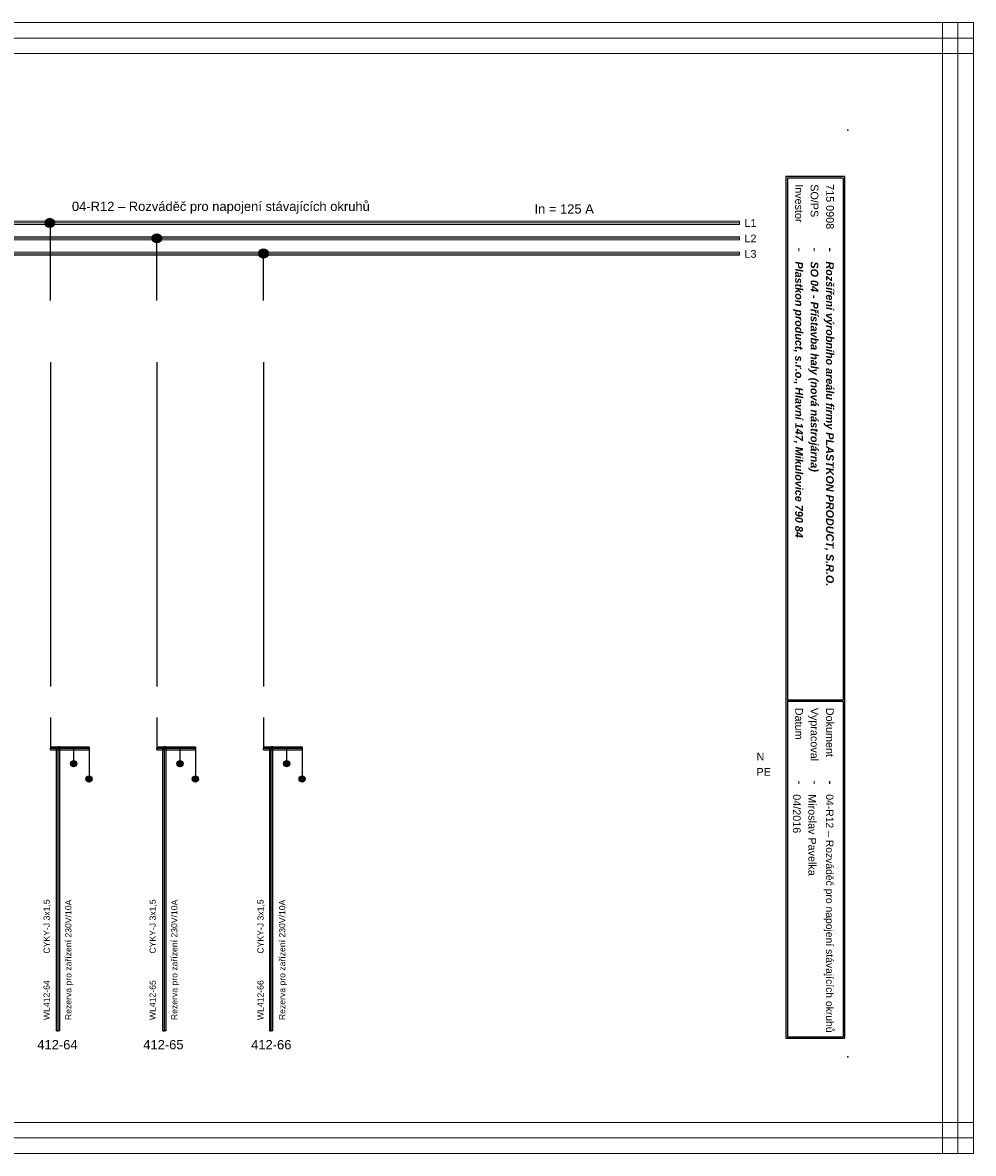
# Model space of a CAD drawing. Extents: x -1152 to 4054, y -4939 to -4246.
# Tile 17 of 19: x 3234 to 3542, y -4939 to -4573. Entities that reach past the tile are written whole.
import ezdxf
from ezdxf.enums import TextEntityAlignment as Align

# ---------------------------------------------------------------- set-up
doc = ezdxf.new("R2010")
doc.units = 0
doc.header["$MEASUREMENT"] = 0
for name, color, linetype in [('1-KRESBA', 7, 'Continuous'), ('__Bílá', 7, 'Continuous'), ('__Oranžová', 30, 'Continuous'), ('__Rudá 010', 10, 'Continuous'), ('__Vínová 220', 220, 'Continuous'), ('__Zelená', 3, 'Continuous')]:
    doc.layers.add(name, color=color, linetype=linetype)
doc.styles.add('Arial', font='arial.ttf')
doc.styles.add('GENERATED_STYLE_1', font='arial.ttf')

# ---------------------------------------------------------------- blocks, each defined once
blk = doc.blocks.new('V0085A01')
h = blk.add_hatch(color=256)
edge = h.paths.add_edge_path()
edge.add_arc((0, 0), 1, 0, 360)
blk.add_circle((0, 0), 1)
blk = doc.blocks.new('L0001A02')
at = {"linetype": 'Continuous'}
h = blk.add_hatch(color=256, dxfattribs=at)
edge = h.paths.add_edge_path()
edge.add_arc((0, 0), 1.5, 0, 360)
blk.add_circle((0, 0), 1.5)

msp = doc.modelspace()

# ---------------------------------------------------------------- linework, layer by layer
at = {"layer": '1-KRESBA'}
for p, q in [((3243.24, -4663.22), (3243.24, -4638.39)), ((3277.67, -4663.22), (3277.67, -4643.11)), ((3312.21, -4663.22), (3312.21, -4648.22)), ((3243.24, -4683.22), (3243.24, -4788.22)), ((3277.67, -4683.22), (3277.67, -4788.22)), ((3312.21, -4683.22), (3312.21, -4788.22)), ((3243.24, -4798.22), (3243.24, -4808.22)), ((3277.67, -4798.22), (3277.67, -4808.22)), ((3312.21, -4798.22), (3312.21, -4808.22)), ((3243.24, -4807.72), (3243.24, -4808.22)), ((3243.24, -4807.72), (3255.74, -4807.72)), ((3243.24, -4808.72), (3243.24, -4808.22)), ((3243.24, -4808.22), (3255.74, -4808.22)), ((3243.24, -4808.72), (3255.74, -4808.72)), ((3245.24, -4899.68), (3245.24, -4807.72)), ((3245.24, -4807.72), (3245.74, -4807.72)), ((3245.74, -4899.68), (3245.74, -4807.72)), ((3246.24, -4807.72), (3245.74, -4807.72)), ((3246.24, -4899.68), (3246.24, -4807.72)), ((3250.74, -4808.22), (3250.74, -4813.22)), ((3255.74, -4807.72), (3255.74, -4808.22)), ((3255.74, -4808.72), (3255.74, -4808.22)), ((3255.74, -4808.22), (3255.74, -4818.22)), ((3277.67, -4807.72), (3277.67, -4808.22)), ((3277.67, -4807.72), (3290.17, -4807.72)), ((3277.67, -4808.72), (3277.67, -4808.22)), ((3277.67, -4808.22), (3290.17, -4808.22)), ((3277.67, -4808.72), (3290.17, -4808.72)), ((3279.67, -4899.68), (3279.67, -4807.72)), ((3279.67, -4807.72), (3280.17, -4807.72)), ((3280.17, -4899.68), (3280.17, -4807.72)), ((3280.67, -4807.72), (3280.17, -4807.72)), ((3280.67, -4899.68), (3280.67, -4807.72)), ((3285.17, -4808.22), (3285.17, -4813.22)), ((3290.17, -4807.72), (3290.17, -4808.22)), ((3290.17, -4808.72), (3290.17, -4808.22)), ((3290.17, -4808.22), (3290.17, -4818.22)), ((3312.21, -4807.72), (3312.21, -4808.22)), ((3312.21, -4807.72), (3324.71, -4807.72)), ((3312.21, -4808.72), (3312.21, -4808.22)), ((3312.21, -4808.22), (3324.71, -4808.22)), ((3312.21, -4808.72), (3324.71, -4808.72)), ((3314.21, -4899.68), (3314.21, -4807.72)), ((3314.21, -4807.72), (3314.71, -4807.72)), ((3314.71, -4899.68), (3314.71, -4807.72)), ((3315.21, -4807.72), (3314.71, -4807.72)), ((3315.21, -4899.68), (3315.21, -4807.72)), ((3319.71, -4808.22), (3319.71, -4813.22)), ((3324.71, -4807.72), (3324.71, -4808.22)), ((3324.71, -4808.72), (3324.71, -4808.22)), ((3324.71, -4808.22), (3324.71, -4818.22)), ((3245.24, -4899.68), (3245.74, -4899.68)), ((3246.24, -4899.68), (3245.74, -4899.68)), ((3279.67, -4899.68), (3280.17, -4899.68)), ((3280.67, -4899.68), (3280.17, -4899.68)), ((3314.21, -4899.68), (3314.71, -4899.68)), ((3315.21, -4899.68), (3314.71, -4899.68))]:
    msp.add_line(p, q, dxfattribs=at)
at = {"layer": '__Bílá'}
for p, q in [((3500.34, -4623.12), (3481.34, -4623.12)), ((3481.34, -4623.12), (3481.34, -4902.12)), ((3500.34, -4623.12), (3500.34, -4902.12)), ((3499.84, -4623.62), (3481.84, -4623.62)), ((3481.84, -4623.62), (3481.84, -4792.62)), ((3499.84, -4623.62), (3499.84, -4792.62)), ((3499.84, -4792.62), (3481.84, -4792.62)), ((3499.84, -4793.12), (3481.84, -4793.12)), ((3481.84, -4793.12), (3481.84, -4901.62)), ((3499.84, -4793.12), (3499.84, -4901.62)), ((3481.84, -4901.62), (3499.84, -4901.62)), ((3481.34, -4902.12), (3500.34, -4902.12))]:
    msp.add_line(p, q, dxfattribs=at)
for p in [(3501.34, -4608.12), (3501.34, -4908.12)]:
    msp.add_point(p, dxfattribs=at)
at = {"layer": '__Oranžová', "lineweight": 0}
for p, q in [((3111.34, -4637.62), (3466.34, -4637.62)), ((3111.34, -4638.12), (3466.34, -4638.12)), ((3466.34, -4637.62), (3466.34, -4638.12)), ((3466.34, -4638.62), (3466.34, -4638.12)), ((3111.34, -4638.62), (3466.34, -4638.62)), ((3111.34, -4642.62), (3466.34, -4642.62)), ((3111.34, -4643.12), (3466.34, -4643.12)), ((3111.34, -4643.62), (3466.34, -4643.62)), ((3466.34, -4642.62), (3466.34, -4643.12)), ((3466.34, -4643.62), (3466.34, -4643.12)), ((3111.34, -4647.62), (3466.34, -4647.62)), ((3111.34, -4648.12), (3466.34, -4648.12)), ((3111.34, -4648.62), (3466.34, -4648.62)), ((3466.34, -4647.62), (3466.34, -4648.12)), ((3466.34, -4648.62), (3466.34, -4648.12))]:
    msp.add_line(p, q, dxfattribs=at)
at = {"layer": '__Vínová 220', "lineweight": 0}
for p, q in [((3045.63, -4573.3), (3542.03, -4573.3)), ((3532.03, -4939.38), (3532.03, -4573.3)), ((3532.03, -4573.3), (3537.03, -4573.3)), ((3537.03, -4939.38), (3537.03, -4573.3)), ((3542.03, -4573.3), (3537.03, -4573.3)), ((3542.03, -4573.3), (3542.03, -4578.3)), ((3542.03, -4939.38), (3542.03, -4573.3)), ((3045.63, -4578.3), (3542.03, -4578.3)), ((3542.03, -4583.3), (3542.03, -4578.3)), ((3045.63, -4583.3), (3542.03, -4583.3)), ((3045.63, -4929.38), (3542.03, -4929.38)), ((3542.03, -4929.38), (3542.03, -4934.38)), ((3045.63, -4934.38), (3542.03, -4934.38)), ((3542.03, -4939.38), (3542.03, -4934.38)), ((3045.63, -4939.38), (3542.03, -4939.38)), ((3532.03, -4939.38), (3537.03, -4939.38)), ((3542.03, -4939.38), (3537.03, -4939.38))]:
    msp.add_line(p, q, dxfattribs=at)

# ---------------------------------------------------------------- block references
at = {"color": 250, "linetype": 'Continuous'}
for p in [(3250.74, -4813.22), (3285.17, -4813.22), (3319.71, -4813.22), (3255.74, -4818.22), (3290.17, -4818.22), (3324.71, -4818.22)]:
    msp.add_blockref('V0085A01', p, dxfattribs=at)
at = {"layer": '1-KRESBA'}
for p in [(3243.01, -4638.16), (3277.67, -4643.13), (3312.21, -4648.08)]:
    msp.add_blockref('L0001A02', p, dxfattribs=at)

# ---------------------------------------------------------------- texts
at = {"layer": '1-KRESBA', "color": 4, "linetype": 'Continuous', "style": 'Arial'}
msp.add_text('In = 125 A', height=3, dxfattribs=at).set_placement((3399.94, -4635.12))
at = {"layer": '__Bílá', "style": 'Arial'}
for s, height, p in [('Investor', 2.5, (3484.34, -4625.62)), ('SO/PS', 2.5, (3489.34, -4625.62)), ('-', 3, (3484.34, -4646.12)), ('-', 3, (3489.34, -4646.12)), ('-', 3, (3494.34, -4646.12)), ('Datum', 2.5, (3484.34, -4795.12)), ('Vypracoval', 2.5, (3489.34, -4795.12)), ('Dokument', 2.5, (3494.34, -4795.12)), ('-', 3, (3484.34, -4818.62)), ('-', 3, (3489.34, -4818.62)), ('-', 3, (3494.34, -4818.62))]:
    msp.add_text(s, height=height, rotation=270, dxfattribs=at).set_placement(p)
at = {"layer": '__Bílá', "insert": (3250.19, -4635.19), "char_height": 3, "attachment_point": 7, "style": 'Arial'}
msp.add_mtext('04-R12 – Rozváděč pro napojení stávajících okruhů\\P', dxfattribs=at)
at = {"layer": '__Oranžová', "lineweight": 0, "style": 'Arial'}
for s, p in [('L1', (3467.92, -4639.43)), ('L2', (3467.92, -4644.43)), ('L3', (3467.92, -4649.43))]:
    msp.add_text(s, height=2.5, dxfattribs=at).set_placement(p)
at = {"layer": '__Rudá 010', "style": 'Arial'}
for s, p in [('CYKY-J 3x1,5', (3243, -4874.69)), ('CYKY-J 3x1,5', (3277.31, -4874.69)), ('CYKY-J 3x1,5', (3312.23, -4874.69)), ('WL412-64', (3243, -4896.22)), ('WL412-65', (3277.31, -4896.22)), ('WL412-66', (3312.23, -4896.22))]:
    msp.add_text(s, height=2, rotation=90, dxfattribs=at).set_placement(p)
at = {"layer": '__Rudá 010', "style": 'GENERATED_STYLE_1'}
for s, p in [('412-64', (3245.5, -4905.68)), ('412-65', (3279.81, -4905.68)), ('412-66', (3314.73, -4905.68))]:
    msp.add_text(s, height=3, dxfattribs=at).set_placement(p, align=Align.CENTER)
at = {"layer": '__Rudá 010', "char_height": 2, "width": 62.8406, "attachment_point": 1, "rotation": 90, "style": 'Arial'}
for insert in [(3248.03, -4896.22), (3282.34, -4896.22), (3317.26, -4896.22)]:
    msp.add_mtext('Rezerva pro zařízení 230V/10A', dxfattribs=dict(at, insert=insert))
at = {"layer": '__Vínová 220', "char_height": 2.5, "attachment_point": 7, "rotation": 270, "style": 'Arial'}
for s, insert in [('715 0908\\P', (3494.34, -4625.62)), ('{\\fArial|b1|i1|c238|p34;Plastkon product, s.r.o., Hlavní 147, Mikulovice 790 84}', (3483.59, -4650.62)), ('{\\fArial|b1|i1|c238|p34;SO 04 - Přístavba haly (nová nástrojárna)}', (3488.59, -4650.62)), ('{\\fArial|b1|i1|c238|p34;Rozšíření výrobního areálu firmy PLASTKON PRODUCT, S.R.O.}', (3493.59, -4650.62)), ('04/2016\\P', (3483.59, -4823.12)), ('Miroslav Pavelka', (3488.59, -4823.12)), ('{\\H2.4;04-R12 – Rozváděč pro napojení stávajících okruhů}\\P', (3493.59, -4823.12))]:
    msp.add_mtext(s, dxfattribs=dict(at, insert=insert))
at = {"layer": '__Zelená', "color": 4, "linetype": 'Continuous', "style": 'Arial'}
msp.add_text('N', height=2.5, dxfattribs=at).set_placement((3471.82, -4812.17))
at = {"layer": '__Zelená', "linetype": 'Continuous', "style": 'Arial'}
msp.add_text('PE', height=2.5, dxfattribs=at).set_placement((3471.82, -4817.12))

doc.saveas('drawing.dxf')
